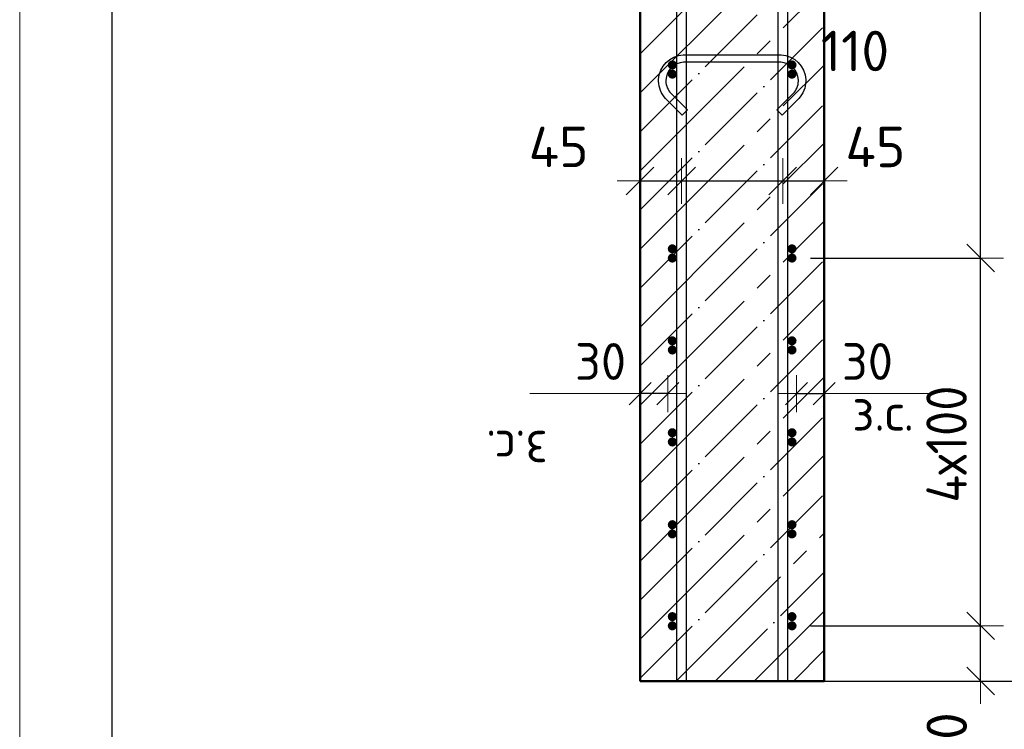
# Model space of a CAD drawing. Header units: millimetres. Extents: x -19950 to 69837, y -2757 to 40090.
# Tile 38 of 136: x -6773 to -5703, y 6740 to 7512. Entities that reach past the tile are written whole.
import ezdxf

# ---------------------------------------------------------------- set-up
doc = ezdxf.new("R2010")
doc.units = ezdxf.units.MM
doc.header["$PDMODE"] = 65
doc.linetypes.add('______11', pattern=[100, 80, -10, 0, -10])
doc.linetypes.add('______5', pattern=[220, 160, -20, 20, -20])
for name, color, linetype, lineweight in [('Standard', 7, 'Continuous', 25), ('Арм.стержн. Арматура края', 96, 'Continuous', 35), ('Арм.стержн. вертикальными 1', 22, 'Continuous', 35), ('Арм.стержн.горизонт. 1', 180, 'Continuous', 35), ('Размерная линия_ общее', 7, 'Continuous', 13), ('Размерная линия_ общее_1', 7, 'Continuous', 13)]:
    doc.layers.add(name, color=color, linetype=linetype, lineweight=lineweight)
doc.layers.add('Арм.стержн.Стяжки', color=7, linetype='Continuous', lineweight=35, true_color=0x501e0f)
doc.styles.add('ISOCPEUR', font='ISOCPEUR')
doc.dimstyles.new('DIMSTYLE_3', dxfattribs={"dimtxt": 40, "dimasz": 40, "dimexe": 0, "dimexo": 0.001, "dimgap": 20, "dimtad": 2, "dimdec": 0, "dimrnd": 5, "dimzin": 12, "dimdsep": 46, "dimtxsty": 'ISOCPEUR', "dimblk1": 'ALL_ML_STRICH', "dimblk2": 'ALL_ML_STRICH', "dimsah": 1, "dimcen": 0, "dimse1": 1, "dimse2": 1, "dimclrd": 7, "dimclre": 256, "dimclrt": 7, "dimadec": 0, "dimazin": 0, "dimtfac": 1, "dimtdec": 0, "dimtix": 1, "dimtmove": 2, "dimatfit": 3, "dimfxl": 0, "dimtvp": 1.2, "dimtzin": 0, "dimlwd": 0, "dimlwe": -3, "dimarcsym": 0})
doc.dimstyles.new('DIMSTYLE_5', dxfattribs={"dimtxt": 44, "dimasz": 50, "dimexe": 0, "dimexo": 0, "dimgap": 22, "dimtad": 2, "dimdec": 0, "dimrnd": 5, "dimzin": 12, "dimdsep": 46, "dimtxsty": 'ISOCPEUR', "dimblk1": 'ALL_ML_STRICH', "dimblk2": 'ALL_ML_STRICH', "dimsah": 1, "dimcen": 0, "dimclrd": 7, "dimclre": 256, "dimclrt": 7, "dimadec": 0, "dimazin": 0, "dimtfac": 1, "dimtdec": 0, "dimtix": 1, "dimtmove": 2, "dimatfit": 3, "dimfxl": 0, "dimtvp": 1.2, "dimtzin": 0, "dimlwd": 0, "dimlwe": -3, "dimarcsym": 0})
doc.dimstyles.new('DIMSTYLE_7', dxfattribs={"dimtxt": 44, "dimasz": 50, "dimexe": 0, "dimexo": 0, "dimgap": 22, "dimtad": 2, "dimdec": 0, "dimrnd": 5, "dimzin": 12, "dimdsep": 46, "dimtxsty": 'ISOCPEUR', "dimblk1": 'ALL_ML_STRICH', "dimblk2": 'ALL_ML_STRICH', "dimsah": 1, "dimcen": 0, "dimclrd": 7, "dimclre": 256, "dimclrt": 7, "dimadec": 0, "dimazin": 0, "dimtfac": 1, "dimtdec": 0, "dimtix": 1, "dimtmove": 2, "dimatfit": 3, "dimfxl": 0, "dimtzin": 0, "dimlwd": 0, "dimlwe": -3, "dimarcsym": 0})
doc.dimstyles.new('DIMSTYLE_9', dxfattribs={"dimtxt": 44, "dimasz": 50, "dimexe": 0, "dimexo": 0.001, "dimgap": 22, "dimtad": 2, "dimdec": 0, "dimrnd": 5, "dimzin": 12, "dimdsep": 46, "dimtxsty": 'ISOCPEUR', "dimblk1": 'ALL_ML_STRICH', "dimblk2": 'ALL_ML_STRICH', "dimsah": 1, "dimcen": 0, "dimse1": 1, "dimse2": 1, "dimclrd": 7, "dimclre": 256, "dimclrt": 7, "dimadec": 0, "dimazin": 0, "dimtfac": 1, "dimtdec": 0, "dimtix": 1, "dimtmove": 2, "dimatfit": 3, "dimfxl": 0, "dimtvp": 1.2, "dimtzin": 0, "dimlwd": 0, "dimlwe": -3, "dimarcsym": 0})

# ---------------------------------------------------------------- blocks, each defined once
blk = doc.blocks.new('ALL_ML_STRICH')
at = {"color": 0, "linetype": 'ByBlock', "lineweight": -2}
for p, q in [((0, -0.5), (0, 0.5)), ((-0.3, -0.3), (0.3, 0.3)), ((-1, 0), (0.5, 0))]:
    blk.add_line(p, q, dxfattribs=at)
blk = doc.blocks.new('*D220')
at = {"layer": 'DEFPOINTS', "color": 7, "linetype": 'Continuous', "lineweight": 13, "transparency": 33554687}
for p in [(-5928.4, 7105.1), (-5928.4, 7096.4), (-5898.4, 7096.4)]:
    blk.add_point(p, dxfattribs=at)
at = {"layer": 'Размерная линия_ общее_1', "color": 7, "linetype": 'Continuous', "lineweight": -2, "transparency": 33554687}
blk.add_line((-5928.4, 7105.1), (-5898.4, 7105.1), dxfattribs=at)
at = {"layer": 'Размерная линия_ общее_1', "color": 7, "linetype": 'Continuous', "lineweight": 13, "transparency": 33554687, "xscale": 40, "yscale": 40, "zscale": 40, "rotation": 180}
blk.add_blockref('ALL_ML_STRICH', (-5928.4, 7105.1), dxfattribs=at)
at = {"layer": 'Размерная линия_ общее_1', "color": 7, "linetype": 'Continuous', "lineweight": 13, "transparency": 33554687, "xscale": 40, "yscale": 40, "zscale": 40}
blk.add_blockref('ALL_ML_STRICH', (-5898.4, 7105.1), dxfattribs=at)
at = {"layer": 'Размерная линия_ общее_1', "color": 7, "linetype": 'Continuous', "lineweight": 13, "transparency": 33554687, "insert": (-5851.4, 7140.1), "char_height": 40, "width": 80, "attachment_point": 5, "style": 'ISOCPEUR'}
blk.add_mtext('\\A1;{30}', dxfattribs=at)
at = {"layer": 'Размерная линия_ общее_1', "color": 7, "linetype": 'Continuous', "lineweight": 13, "transparency": 33554687, "insert": (-5867.9, 7104.9), "char_height": 40, "width": 2, "attachment_point": 1, "line_spacing_factor": 0.60241, "style": 'ISOCPEUR'}
blk.add_mtext('з.с.', dxfattribs=at)
blk = doc.blocks.new('*D221')
at = {"layer": 'DEFPOINTS', "color": 7, "linetype": 'Continuous', "lineweight": 13, "transparency": 33554687}
for p in [(-6068.4, 7105.1), (-6098.4, 7096.4), (-6068.4, 7096.4)]:
    blk.add_point(p, dxfattribs=at)
at = {"layer": 'Размерная линия_ общее_1', "color": 7, "linetype": 'Continuous', "lineweight": -2, "transparency": 33554687}
blk.add_line((-6068.4, 7105.1), (-6098.4, 7105.1), dxfattribs=at)
at = {"layer": 'Размерная линия_ общее_1', "color": 7, "linetype": 'Continuous', "lineweight": 13, "transparency": 33554687, "xscale": 40, "yscale": 40, "zscale": 40}
for p, rotation in [((-6098.4, 7105.1), 180), ((-6068.4, 7105.1), 360)]:
    blk.add_blockref('ALL_ML_STRICH', p, dxfattribs=dict(at, rotation=rotation))
at = {"layer": 'Размерная линия_ общее_1', "color": 7, "linetype": 'Continuous', "lineweight": 13, "transparency": 33554687, "insert": (-6141.4, 7140.1), "char_height": 40, "width": 80, "attachment_point": 5, "style": 'ISOCPEUR'}
blk.add_mtext('\\A1;{30}', dxfattribs=at)
at = {"layer": 'Размерная линия_ общее_1', "color": 7, "linetype": 'Continuous', "lineweight": 13, "transparency": 33554687, "insert": (-6198.9, 7024.9), "char_height": 40, "width": 2, "attachment_point": 1, "rotation": 180, "line_spacing_factor": 0.60241, "style": 'ISOCPEUR'}
blk.add_mtext('з.с.', dxfattribs=at)
blk = doc.blocks.new('*D222')
at = {"layer": 'DEFPOINTS', "color": 7, "linetype": 'Continuous', "lineweight": 13, "transparency": 33554687}
for p in [(-6098.4, 7336.4), (-6053.4, 7338.8), (-6098.4, 7327)]:
    blk.add_point(p, dxfattribs=at)
at = {"layer": 'Размерная линия_ общее', "color": 7, "linetype": 'Continuous', "lineweight": -2, "transparency": 33554687}
blk.add_line((-6098.4, 7336.4), (-6053.4, 7336.4), dxfattribs=at)
at = {"layer": 'Размерная линия_ общее', "color": 7, "linetype": 'Continuous', "lineweight": 13, "transparency": 33554687, "xscale": 50, "yscale": 50, "zscale": 50, "rotation": 180}
blk.add_blockref('ALL_ML_STRICH', (-6098.4, 7336.4), dxfattribs=at)
at = {"layer": 'Размерная линия_ общее', "color": 7, "linetype": 'Continuous', "lineweight": 13, "transparency": 33554687, "xscale": 50, "yscale": 50, "zscale": 50}
blk.add_blockref('ALL_ML_STRICH', (-6053.4, 7336.4), dxfattribs=at)
at = {"layer": 'Размерная линия_ общее', "color": 7, "linetype": 'Continuous', "lineweight": 13, "transparency": 33554687, "insert": (-6187, 7373.5), "char_height": 44, "width": 88, "attachment_point": 5, "style": 'ISOCPEUR'}
blk.add_mtext('\\A1;{45}', dxfattribs=at)
blk = doc.blocks.new('*D223')
at = {"layer": 'DEFPOINTS', "color": 7, "linetype": 'Continuous', "lineweight": 13, "transparency": 33554687}
for p in [(-5943.4, 7342.7), (-6053.4, 7338.8), (-6053.4, 7336.4)]:
    blk.add_point(p, dxfattribs=at)
at = {"layer": 'Размерная линия_ общее', "color": 7, "linetype": 'Continuous', "lineweight": -2, "transparency": 33554687}
blk.add_line((-6053.4, 7336.4), (-5943.4, 7336.4), dxfattribs=at)
at = {"layer": 'Размерная линия_ общее', "color": 7, "linetype": 'Continuous', "lineweight": 13, "transparency": 33554687, "xscale": 50, "yscale": 50, "zscale": 50, "rotation": 180}
blk.add_blockref('ALL_ML_STRICH', (-6053.4, 7336.4), dxfattribs=at)
at = {"layer": 'Размерная линия_ общее', "color": 7, "linetype": 'Continuous', "lineweight": 13, "transparency": 33554687, "xscale": 50, "yscale": 50, "zscale": 50}
blk.add_blockref('ALL_ML_STRICH', (-5943.4, 7336.4), dxfattribs=at)
at = {"layer": 'Размерная линия_ общее', "color": 7, "linetype": 'Continuous', "lineweight": 13, "transparency": 33554687, "insert": (-5864.9, 7477.8), "char_height": 44, "width": 132, "attachment_point": 5, "style": 'ISOCPEUR'}
blk.add_mtext('\\A1;{110}', dxfattribs=at)
blk = doc.blocks.new('*D224')
at = {"layer": 'DEFPOINTS', "color": 7, "linetype": 'Continuous', "lineweight": 13, "transparency": 33554687}
for p in [(-5943.4, 7342.7), (-5943.4, 7336.4), (-5898.4, 7335.6)]:
    blk.add_point(p, dxfattribs=at)
at = {"layer": 'Размерная линия_ общее', "color": 7, "linetype": 'Continuous', "lineweight": -2, "transparency": 33554687}
blk.add_line((-5943.4, 7336.4), (-5898.4, 7336.4), dxfattribs=at)
at = {"layer": 'Размерная линия_ общее', "color": 7, "linetype": 'Continuous', "lineweight": 13, "transparency": 33554687, "xscale": 50, "yscale": 50, "zscale": 50, "rotation": 180}
blk.add_blockref('ALL_ML_STRICH', (-5943.4, 7336.4), dxfattribs=at)
at = {"layer": 'Размерная линия_ общее', "color": 7, "linetype": 'Continuous', "lineweight": 13, "transparency": 33554687, "xscale": 50, "yscale": 50, "zscale": 50}
blk.add_blockref('ALL_ML_STRICH', (-5898.4, 7336.4), dxfattribs=at)
at = {"layer": 'Размерная линия_ общее', "color": 7, "linetype": 'Continuous', "lineweight": 13, "transparency": 33554687, "insert": (-5842.7, 7373.4), "char_height": 44, "width": 88, "attachment_point": 5, "style": 'ISOCPEUR'}
blk.add_mtext('\\A1;{45}', dxfattribs=at)
blk = doc.blocks.new('*D249')
at = {"layer": 'DEFPOINTS', "color": 7, "linetype": 'Continuous', "lineweight": 13, "transparency": 33554687}
for p in [(-5898.4, 9912.6), (-5850.5, 6792.6), (-5521.2, 6792.6)]:
    blk.add_point(p, dxfattribs=at)
at = {"layer": 'Размерная линия_ общее', "color": 253, "linetype": 'Continuous', "lineweight": -2, "true_color": 0xa0a0a0, "transparency": 33554687}
for p, q in [((-5878.4, 9912.6), (-5521.2, 9912.6)), ((-5830.5, 6792.6), (-5521.2, 6792.6))]:
    blk.add_line(p, q, dxfattribs=at)
at = {"layer": 'Размерная линия_ общее', "color": 7, "linetype": 'Continuous', "lineweight": -2, "transparency": 33554687}
blk.add_line((-5521.2, 6792.6), (-5521.2, 9912.6), dxfattribs=at)
at = {"layer": 'Размерная линия_ общее', "color": 7, "linetype": 'Continuous', "lineweight": 13, "transparency": 33554687, "xscale": 50, "yscale": 50, "zscale": 50}
for p, rotation in [((-5521.2, 9912.6), 90), ((-5521.2, 6792.6), 270)]:
    blk.add_blockref('ALL_ML_STRICH', p, dxfattribs=dict(at, rotation=rotation))
at = {"layer": 'Размерная линия_ общее', "color": 7, "linetype": 'Continuous', "lineweight": 13, "transparency": 33554687, "insert": (-5558.2, 8359.2), "char_height": 44, "width": 176, "attachment_point": 5, "rotation": 90, "style": 'ISOCPEUR'}
blk.add_mtext('\\A1;{3120}', dxfattribs=at)
blk = doc.blocks.new('*D251')
at = {"layer": 'DEFPOINTS', "color": 7, "linetype": 'Continuous', "lineweight": 13, "transparency": 33554687}
for p in [(-5933.4, 6852.6), (-5952.5, 6792.6), (-5728.4, 6792.6)]:
    blk.add_point(p, dxfattribs=at)
at = {"layer": 'Размерная линия_ общее', "color": 253, "linetype": 'Continuous', "lineweight": -2, "true_color": 0xa0a0a0, "transparency": 33554687}
for p, q in [((-5913.4, 6852.6), (-5728.4, 6852.6)), ((-5932.5, 6792.6), (-5728.4, 6792.6))]:
    blk.add_line(p, q, dxfattribs=at)
at = {"layer": 'Размерная линия_ общее', "color": 7, "linetype": 'Continuous', "lineweight": -2, "transparency": 33554687}
blk.add_line((-5728.4, 6792.6), (-5728.4, 6852.6), dxfattribs=at)
at = {"layer": 'Размерная линия_ общее', "color": 7, "linetype": 'Continuous', "lineweight": 13, "transparency": 33554687, "xscale": 50, "yscale": 50, "zscale": 50}
for p, rotation in [((-5728.4, 6852.6), 90), ((-5728.4, 6792.6), 270)]:
    blk.add_blockref('ALL_ML_STRICH', p, dxfattribs=dict(at, rotation=rotation))
at = {"layer": 'Размерная линия_ общее', "color": 7, "linetype": 'Continuous', "lineweight": 13, "transparency": 33554687, "insert": (-5765.2, 6727.6), "char_height": 44, "width": 88, "attachment_point": 5, "rotation": 90, "style": 'ISOCPEUR'}
blk.add_mtext('\\A1;{60}', dxfattribs=at)
blk = doc.blocks.new('*D252')
at = {"layer": 'DEFPOINTS', "color": 7, "linetype": 'Continuous', "lineweight": 13, "transparency": 33554687}
for p in [(-5933.4, 7252.6), (-5933.4, 6852.6), (-5728.4, 6852.6)]:
    blk.add_point(p, dxfattribs=at)
at = {"layer": 'Размерная линия_ общее', "color": 253, "linetype": 'Continuous', "lineweight": -2, "true_color": 0xa0a0a0, "transparency": 33554687}
for p, q in [((-5913.4, 7252.6), (-5728.4, 7252.6)), ((-5913.4, 6852.6), (-5728.4, 6852.6))]:
    blk.add_line(p, q, dxfattribs=at)
at = {"layer": 'Размерная линия_ общее', "color": 7, "linetype": 'Continuous', "lineweight": -2, "transparency": 33554687}
blk.add_line((-5728.4, 6852.6), (-5728.4, 7252.6), dxfattribs=at)
at = {"layer": 'Размерная линия_ общее', "color": 7, "linetype": 'Continuous', "lineweight": 13, "transparency": 33554687, "xscale": 50, "yscale": 50, "zscale": 50}
for p, rotation in [((-5728.4, 7252.6), 90), ((-5728.4, 6852.6), 270)]:
    blk.add_blockref('ALL_ML_STRICH', p, dxfattribs=dict(at, rotation=rotation))
at = {"layer": 'Размерная линия_ общее', "color": 7, "linetype": 'Continuous', "lineweight": 13, "transparency": 33554687, "insert": (-5787.4, 6986.6), "char_height": 44, "width": 2.2, "attachment_point": 1, "rotation": 90, "line_spacing_factor": 0.60241, "style": 'ISOCPEUR'}
blk.add_mtext('\\W0.91;4х100', dxfattribs=at)
blk = doc.blocks.new('*D253')
at = {"layer": 'DEFPOINTS', "color": 7, "linetype": 'Continuous', "lineweight": 13, "transparency": 33554687}
for p in [(-5933.4, 9452.6), (-5933.4, 7252.6), (-5728.4, 7252.6)]:
    blk.add_point(p, dxfattribs=at)
at = {"layer": 'Размерная линия_ общее', "color": 253, "linetype": 'Continuous', "lineweight": -2, "true_color": 0xa0a0a0, "transparency": 33554687}
for p, q in [((-5913.4, 9452.6), (-5728.4, 9452.6)), ((-5913.4, 7252.6), (-5728.4, 7252.6))]:
    blk.add_line(p, q, dxfattribs=at)
at = {"layer": 'Размерная линия_ общее', "color": 7, "linetype": 'Continuous', "lineweight": -2, "transparency": 33554687}
blk.add_line((-5728.4, 7252.6), (-5728.4, 9452.6), dxfattribs=at)
at = {"layer": 'Размерная линия_ общее', "color": 7, "linetype": 'Continuous', "lineweight": 13, "transparency": 33554687, "xscale": 50, "yscale": 50, "zscale": 50}
for p, rotation in [((-5728.4, 9452.6), 90), ((-5728.4, 7252.6), 270)]:
    blk.add_blockref('ALL_ML_STRICH', p, dxfattribs=dict(at, rotation=rotation))
at = {"layer": 'Размерная линия_ общее', "color": 7, "linetype": 'Continuous', "lineweight": 13, "transparency": 33554687, "insert": (-5787.4, 8208.6), "char_height": 44, "width": 2.2, "attachment_point": 1, "rotation": 90, "line_spacing_factor": 0.60241, "style": 'ISOCPEUR'}
blk.add_mtext('\\W0.91;11х200=2200', dxfattribs=at)

msp = doc.modelspace()

# ---------------------------------------------------------------- hatches: boundary and pattern name
at = {"layer": 'Арм.стержн. Арматура края', "linetype": 'Continuous', "lineweight": 50, "transparency": 33554687}
for points in [[(-6058.4, 7462.6), (-6058.8, 7464.5), (-6059.9, 7466.1), (-6061.5, 7467.2), (-6063.4, 7467.6), (-6065.3, 7467.2), (-6066.9, 7466.1), (-6068, 7464.5), (-6068.4, 7462.6), (-6068, 7460.7), (-6066.9, 7459.1), (-6065.3, 7458), (-6063.4, 7457.6), (-6061.5, 7458), (-6059.9, 7459.1), (-6058.8, 7460.7)], [(-5928.4, 7462.6), (-5928.8, 7464.5), (-5929.9, 7466.1), (-5931.5, 7467.2), (-5933.4, 7467.6), (-5935.3, 7467.2), (-5936.9, 7466.1), (-5938, 7464.5), (-5938.4, 7462.6), (-5938, 7460.7), (-5936.9, 7459.1), (-5935.3, 7458), (-5933.4, 7457.6), (-5931.5, 7458), (-5929.9, 7459.1), (-5928.8, 7460.7)], [(-6058.4, 7262.6), (-6058.8, 7264.5), (-6059.9, 7266.1), (-6061.5, 7267.2), (-6063.4, 7267.6), (-6065.3, 7267.2), (-6066.9, 7266.1), (-6068, 7264.5), (-6068.4, 7262.6), (-6068, 7260.7), (-6066.9, 7259.1), (-6065.3, 7258), (-6063.4, 7257.6), (-6061.5, 7258), (-6059.9, 7259.1), (-6058.8, 7260.7)], [(-5928.4, 7262.6), (-5928.8, 7264.5), (-5929.9, 7266.1), (-5931.5, 7267.2), (-5933.4, 7267.6), (-5935.3, 7267.2), (-5936.9, 7266.1), (-5938, 7264.5), (-5938.4, 7262.6), (-5938, 7260.7), (-5936.9, 7259.1), (-5935.3, 7258), (-5933.4, 7257.6), (-5931.5, 7258), (-5929.9, 7259.1), (-5928.8, 7260.7)], [(-6058.4, 7162.6), (-6058.8, 7164.5), (-6059.9, 7166.1), (-6061.5, 7167.2), (-6063.4, 7167.6), (-6065.3, 7167.2), (-6066.9, 7166.1), (-6068, 7164.5), (-6068.4, 7162.6), (-6068, 7160.7), (-6066.9, 7159.1), (-6065.3, 7158), (-6063.4, 7157.6), (-6061.5, 7158), (-6059.9, 7159.1), (-6058.8, 7160.7)], [(-5928.4, 7162.6), (-5928.8, 7164.5), (-5929.9, 7166.1), (-5931.5, 7167.2), (-5933.4, 7167.6), (-5935.3, 7167.2), (-5936.9, 7166.1), (-5938, 7164.5), (-5938.4, 7162.6), (-5938, 7160.7), (-5936.9, 7159.1), (-5935.3, 7158), (-5933.4, 7157.6), (-5931.5, 7158), (-5929.9, 7159.1), (-5928.8, 7160.7)], [(-6058.4, 7062.6), (-6058.8, 7064.5), (-6059.9, 7066.1), (-6061.5, 7067.2), (-6063.4, 7067.6), (-6065.3, 7067.2), (-6066.9, 7066.1), (-6068, 7064.5), (-6068.4, 7062.6), (-6068, 7060.7), (-6066.9, 7059.1), (-6065.3, 7058), (-6063.4, 7057.6), (-6061.5, 7058), (-6059.9, 7059.1), (-6058.8, 7060.7)], [(-5928.4, 7062.6), (-5928.8, 7064.5), (-5929.9, 7066.1), (-5931.5, 7067.2), (-5933.4, 7067.6), (-5935.3, 7067.2), (-5936.9, 7066.1), (-5938, 7064.5), (-5938.4, 7062.6), (-5938, 7060.7), (-5936.9, 7059.1), (-5935.3, 7058), (-5933.4, 7057.6), (-5931.5, 7058), (-5929.9, 7059.1), (-5928.8, 7060.7)], [(-6058.4, 6962.6), (-6058.8, 6964.5), (-6059.9, 6966.1), (-6061.5, 6967.2), (-6063.4, 6967.6), (-6065.3, 6967.2), (-6066.9, 6966.1), (-6068, 6964.5), (-6068.4, 6962.6), (-6068, 6960.7), (-6066.9, 6959.1), (-6065.3, 6958), (-6063.4, 6957.6), (-6061.5, 6958), (-6059.9, 6959.1), (-6058.8, 6960.7)], [(-5928.4, 6962.6), (-5928.8, 6964.5), (-5929.9, 6966.1), (-5931.5, 6967.2), (-5933.4, 6967.6), (-5935.3, 6967.2), (-5936.9, 6966.1), (-5938, 6964.5), (-5938.4, 6962.6), (-5938, 6960.7), (-5936.9, 6959.1), (-5935.3, 6958), (-5933.4, 6957.6), (-5931.5, 6958), (-5929.9, 6959.1), (-5928.8, 6960.7)], [(-6058.4, 6862.6), (-6058.8, 6864.5), (-6059.9, 6866.1), (-6061.5, 6867.2), (-6063.4, 6867.6), (-6065.3, 6867.2), (-6066.9, 6866.1), (-6068, 6864.5), (-6068.4, 6862.6), (-6068, 6860.7), (-6066.9, 6859.1), (-6065.3, 6858), (-6063.4, 6857.6), (-6061.5, 6858), (-6059.9, 6859.1), (-6058.8, 6860.7)], [(-5928.4, 6862.6), (-5928.8, 6864.5), (-5929.9, 6866.1), (-5931.5, 6867.2), (-5933.4, 6867.6), (-5935.3, 6867.2), (-5936.9, 6866.1), (-5938, 6864.5), (-5938.4, 6862.6), (-5938, 6860.7), (-5936.9, 6859.1), (-5935.3, 6858), (-5933.4, 6857.6), (-5931.5, 6858), (-5929.9, 6859.1), (-5928.8, 6860.7)]]:
    msp.add_hatch(color=4, dxfattribs=at).paths.add_polyline_path(points)
at = {"layer": 'Арм.стержн.горизонт. 1', "linetype": 'Continuous', "lineweight": 50, "transparency": 33554687}
for points in [[(-6058.4, 7452.6), (-6058.8, 7454.5), (-6059.9, 7456.1), (-6061.5, 7457.2), (-6063.4, 7457.6), (-6065.3, 7457.2), (-6066.9, 7456.1), (-6068, 7454.5), (-6068.4, 7452.6), (-6068, 7450.7), (-6066.9, 7449.1), (-6065.3, 7448), (-6063.4, 7447.6), (-6061.5, 7448), (-6059.9, 7449.1), (-6058.8, 7450.7)], [(-5928.4, 7452.6), (-5928.8, 7454.5), (-5929.9, 7456.1), (-5931.5, 7457.2), (-5933.4, 7457.6), (-5935.3, 7457.2), (-5936.9, 7456.1), (-5938, 7454.5), (-5938.4, 7452.6), (-5938, 7450.7), (-5936.9, 7449.1), (-5935.3, 7448), (-5933.4, 7447.6), (-5931.5, 7448), (-5929.9, 7449.1), (-5928.8, 7450.7)], [(-6058.4, 7252.6), (-6058.8, 7254.5), (-6059.9, 7256.1), (-6061.5, 7257.2), (-6063.4, 7257.6), (-6065.3, 7257.2), (-6066.9, 7256.1), (-6068, 7254.5), (-6068.4, 7252.6), (-6068, 7250.7), (-6066.9, 7249.1), (-6065.3, 7248), (-6063.4, 7247.6), (-6061.5, 7248), (-6059.9, 7249.1), (-6058.8, 7250.7)], [(-5928.4, 7252.6), (-5928.8, 7254.5), (-5929.9, 7256.1), (-5931.5, 7257.2), (-5933.4, 7257.6), (-5935.3, 7257.2), (-5936.9, 7256.1), (-5938, 7254.5), (-5938.4, 7252.6), (-5938, 7250.7), (-5936.9, 7249.1), (-5935.3, 7248), (-5933.4, 7247.6), (-5931.5, 7248), (-5929.9, 7249.1), (-5928.8, 7250.7)], [(-6058.4, 7152.6), (-6058.8, 7154.5), (-6059.9, 7156.1), (-6061.5, 7157.2), (-6063.4, 7157.6), (-6065.3, 7157.2), (-6066.9, 7156.1), (-6068, 7154.5), (-6068.4, 7152.6), (-6068, 7150.7), (-6066.9, 7149.1), (-6065.3, 7148), (-6063.4, 7147.6), (-6061.5, 7148), (-6059.9, 7149.1), (-6058.8, 7150.7)], [(-5928.4, 7152.6), (-5928.8, 7154.5), (-5929.9, 7156.1), (-5931.5, 7157.2), (-5933.4, 7157.6), (-5935.3, 7157.2), (-5936.9, 7156.1), (-5938, 7154.5), (-5938.4, 7152.6), (-5938, 7150.7), (-5936.9, 7149.1), (-5935.3, 7148), (-5933.4, 7147.6), (-5931.5, 7148), (-5929.9, 7149.1), (-5928.8, 7150.7)], [(-6058.4, 7052.6), (-6058.8, 7054.5), (-6059.9, 7056.1), (-6061.5, 7057.2), (-6063.4, 7057.6), (-6065.3, 7057.2), (-6066.9, 7056.1), (-6068, 7054.5), (-6068.4, 7052.6), (-6068, 7050.7), (-6066.9, 7049.1), (-6065.3, 7048), (-6063.4, 7047.6), (-6061.5, 7048), (-6059.9, 7049.1), (-6058.8, 7050.7)], [(-5928.4, 7052.6), (-5928.8, 7054.5), (-5929.9, 7056.1), (-5931.5, 7057.2), (-5933.4, 7057.6), (-5935.3, 7057.2), (-5936.9, 7056.1), (-5938, 7054.5), (-5938.4, 7052.6), (-5938, 7050.7), (-5936.9, 7049.1), (-5935.3, 7048), (-5933.4, 7047.6), (-5931.5, 7048), (-5929.9, 7049.1), (-5928.8, 7050.7)], [(-6058.4, 6952.6), (-6058.8, 6954.5), (-6059.9, 6956.1), (-6061.5, 6957.2), (-6063.4, 6957.6), (-6065.3, 6957.2), (-6066.9, 6956.1), (-6068, 6954.5), (-6068.4, 6952.6), (-6068, 6950.7), (-6066.9, 6949.1), (-6065.3, 6948), (-6063.4, 6947.6), (-6061.5, 6948), (-6059.9, 6949.1), (-6058.8, 6950.7)], [(-5928.4, 6952.6), (-5928.8, 6954.5), (-5929.9, 6956.1), (-5931.5, 6957.2), (-5933.4, 6957.6), (-5935.3, 6957.2), (-5936.9, 6956.1), (-5938, 6954.5), (-5938.4, 6952.6), (-5938, 6950.7), (-5936.9, 6949.1), (-5935.3, 6948), (-5933.4, 6947.6), (-5931.5, 6948), (-5929.9, 6949.1), (-5928.8, 6950.7)], [(-6058.4, 6852.6), (-6058.8, 6854.5), (-6059.9, 6856.1), (-6061.5, 6857.2), (-6063.4, 6857.6), (-6065.3, 6857.2), (-6066.9, 6856.1), (-6068, 6854.5), (-6068.4, 6852.6), (-6068, 6850.7), (-6066.9, 6849.1), (-6065.3, 6848), (-6063.4, 6847.6), (-6061.5, 6848), (-6059.9, 6849.1), (-6058.8, 6850.7)], [(-5928.4, 6852.6), (-5928.8, 6854.5), (-5929.9, 6856.1), (-5931.5, 6857.2), (-5933.4, 6857.6), (-5935.3, 6857.2), (-5936.9, 6856.1), (-5938, 6854.5), (-5938.4, 6852.6), (-5938, 6850.7), (-5936.9, 6849.1), (-5935.3, 6848), (-5933.4, 6847.6), (-5931.5, 6848), (-5929.9, 6849.1), (-5928.8, 6850.7)]]:
    msp.add_hatch(color=4, dxfattribs=at).paths.add_polyline_path(points)

# ---------------------------------------------------------------- linework, layer by layer
at = {"layer": 'Standard', "color": 52, "linetype": 'Continuous', "lineweight": -3, "transparency": 33554687}
msp.add_line((-6672.6, 10185.5), (-6672.6, 6447.4), dxfattribs=at)
msp.add_line((-6672.6, 10185.5), (-6672.6, 6447.4), dxfattribs=at)
at = {"layer": 'Standard', "color": 7, "linetype": 'Continuous', "lineweight": 50, "transparency": 33554687}
for p, q in [((-6098.4, 9912.6), (-6098.4, 6792.6)), ((-5898.4, 6792.6), (-5898.4, 9912.6)), ((-6098.4, 6792.6), (-5898.4, 6792.6))]:
    msp.add_line(p, q, dxfattribs=at)
at = {"layer": 'Standard', "color": 7, "linetype": '______11', "lineweight": -3, "transparency": 33554687}
for p, q in [((-6098.4, 7474.6), (-5898.4, 7674.6)), ((-6098.4, 7389.7), (-5898.4, 7589.7)), ((-6098.4, 7304.9), (-5898.4, 7504.9)), ((-6098.4, 7220), (-5898.4, 7420)), ((-6098.4, 7135.2), (-5898.4, 7335.2)), ((-6098.4, 7050.3), (-5898.4, 7250.3)), ((-6098.4, 6965.5), (-5898.4, 7165.5)), ((-6098.4, 6880.6), (-5898.4, 7080.6)), ((-6098.4, 6795.8), (-5898.4, 6995.8)), ((-6016.7, 6792.6), (-5898.4, 6910.9)), ((-5931.8, 6792.6), (-5898.4, 6826))]:
    msp.add_line(p, q, dxfattribs=at)
at = {"layer": 'Standard', "color": 7, "linetype": '______5', "lineweight": -3, "transparency": 33554687}
for p, q in [((-6098.4, 7432.2), (-5898.4, 7632.2)), ((-6098.4, 7347.3), (-5898.4, 7547.3)), ((-6098.4, 7262.4), (-5898.4, 7462.4)), ((-6098.4, 7177.6), (-5898.4, 7377.6)), ((-6098.4, 7092.7), (-5898.4, 7292.7)), ((-6098.4, 7007.9), (-5898.4, 7207.9)), ((-6098.4, 6923), (-5898.4, 7123)), ((-6098.4, 6838.2), (-5898.4, 7038.2)), ((-6059.1, 6792.6), (-5898.4, 6953.3)), ((-5974.3, 6792.6), (-5898.4, 6868.5))]:
    msp.add_line(p, q, dxfattribs=at)
at = {"layer": 'Standard', "color": 7, "linetype": 'Continuous', "lineweight": 13, "transparency": 33554687}
for p, q in [((-6098.4, 7105.1), (-6218.4, 7105.1)), ((-5898.4, 7105.1), (-5778.4, 7105.1))]:
    msp.add_line(p, q, dxfattribs=at)
msp.add_lwpolyline([(-6772.6, 6347.4), (-5599.7, 6347.4), (-5599.7, 10285.5), (-6772.6, 10285.5), (-6772.6, 6347.4)], dxfattribs=at)
at = {"layer": 'Арм.стержн. вертикальными 1', "color": 4, "linetype": 'Continuous', "lineweight": 25, "transparency": 33554687}
for points in [[(-5948.4, 6792.6), (-5948.4, 10003.6), (-5949, 10008.1), (-5950.5, 10012.7), (-5952.9, 10016.9), (-5955.7, 10020.3), (-5959.1, 10023.1), (-5963.3, 10025.5), (-5967.9, 10027), (-5972.4, 10027.6), (-6253.4, 10027.6), (-6253.4, 10037.6), (-5971.7, 10037.6), (-5965.6, 10036.8), (-5959.3, 10034.7), (-5953.4, 10031.4), (-5948.6, 10027.4), (-5944.6, 10022.6), (-5941.3, 10016.7), (-5939.2, 10010.4), (-5938.4, 10004.3), (-5938.4, 6792.6), (-5948.4, 6792.6)], [(-6058.4, 6792.6), (-6058.4, 9943.6), (-6059, 9948.1), (-6060.5, 9952.7), (-6062.9, 9956.9), (-6065.7, 9960.3), (-6069.1, 9963.1), (-6073.3, 9965.5), (-6077.9, 9967), (-6082.4, 9967.6), (-6423.4, 9967.6), (-6423.4, 9977.6), (-6081.7, 9977.6), (-6075.6, 9976.8), (-6069.3, 9974.7), (-6063.4, 9971.4), (-6058.6, 9967.4), (-6054.6, 9962.6), (-6051.3, 9956.7), (-6049.2, 9950.4), (-6048.4, 9944.3), (-6048.4, 6792.6), (-6058.4, 6792.6)]]:
    msp.add_lwpolyline(points, dxfattribs=at)
at = {"layer": 'Арм.стержн.горизонт. 1', "color": 52, "linetype": 'Continuous', "lineweight": 50, "transparency": 33554687}
for p, q in [((-6098.4, 6792.6), (-6098.4, 6792.6)), ((-5898.4, 6792.6), (-5898.4, 6792.6))]:
    msp.add_line(p, q, dxfattribs=at)
at = {"layer": 'Арм.стержн.Стяжки', "color": 40, "linetype": 'Continuous', "lineweight": 25, "transparency": 33554687}
msp.add_lwpolyline([(-6052.6, 7408.1), (-6070.7, 7426.1), (-6072.3, 7428.1), (-6073.8, 7430.2), (-6075.2, 7432.4), (-6076.3, 7434.8), (-6077.1, 7437.2), (-6077.8, 7439.7), (-6078.2, 7442.3), (-6078.4, 7444.8), (-6078.4, 7446.8), (-6077.7, 7451.7), (-6076, 7456.8), (-6073.4, 7461.4), (-6070.2, 7465.3), (-6066.3, 7468.5), (-6061.7, 7471.1), (-6056.6, 7472.8), (-6051.7, 7473.5), (-5945.1, 7473.5), (-5940.2, 7472.8), (-5935.1, 7471.1), (-5930.4, 7468.5), (-5926.6, 7465.3), (-5923.4, 7461.4), (-5920.7, 7456.8), (-5919.1, 7451.7), (-5918.4, 7446.8), (-5918.4, 7444.8), (-5918.6, 7442.3), (-5919, 7439.7), (-5919.6, 7437.2), (-5920.5, 7434.8), (-5921.6, 7432.4), (-5922.9, 7430.2), (-5924.5, 7428.1), (-5926.1, 7426.1), (-5944.2, 7408.1), (-5949.8, 7413.7), (-5932, 7431.6), (-5930.7, 7433), (-5929.6, 7434.6), (-5928.7, 7436.2), (-5927.9, 7437.8), (-5927.3, 7439.6), (-5926.8, 7441.4), (-5926.5, 7443.2), (-5926.4, 7445.1), (-5926.4, 7446.2), (-5926.9, 7449.9), (-5928.1, 7453.5), (-5930, 7456.9), (-5932.3, 7459.6), (-5935, 7461.9), (-5938.3, 7463.8), (-5942, 7465), (-5945.6, 7465.5), (-6051.2, 7465.5), (-6054.8, 7465), (-6058.4, 7463.8), (-6061.8, 7461.9), (-6064.5, 7459.6), (-6066.8, 7456.9), (-6068.7, 7453.5), (-6069.9, 7449.9), (-6070.4, 7446.2), (-6070.4, 7445.1), (-6070.3, 7443.2), (-6070, 7441.4), (-6069.5, 7439.6), (-6068.9, 7437.8), (-6068.1, 7436.2), (-6067.1, 7434.6), (-6066, 7433), (-6064.8, 7431.6), (-6046.9, 7413.7), (-6052.6, 7408.1)], dxfattribs=at)

# ---------------------------------------------------------------- dimensions: what is measured, and where the dimension line sits
at = {"layer": 'Размерная линия_ общее', "color": 7, "linetype": 'Continuous', "lineweight": 13, "transparency": 33554687}
for base, p1, p2, dimstyle, picture, middle in [((-5521.2, 9912.6), (-5830.5, 6792.6), (-5878.4, 9912.6), 'DIMSTYLE_7', '*D249', (-5558.2, 8359.2)), ((-5728.4, 6852.6), (-5932.5, 6792.6), (-5913.4, 6852.6), 'DIMSTYLE_5', '*D251', (-5765.2, 6727.6))]:
    dim = msp.add_linear_dim(base=base, p1=p1, p2=p2, angle=90, dimstyle=dimstyle, override={"dimpost": '<>', "dimclrd": 7, "dimclre": 253, "dimclrt": 7, "dimlwd": 0, "dimlwe": 65533}, dxfattribs=at)
    dim.commit()
    dim.dimension.update_dxf_attribs({"geometry": picture, "text_midpoint": middle, "dimtype": 160})
for base, p1, p2, text, picture, middle in [((-5728.4, 9452.6), (-5913.4, 7252.6), (-5913.4, 9452.6), '\\W0.91;11х200=2200', '*D253', (-5750.4, 8352.6)), ((-5728.4, 7252.6), (-5913.4, 6852.6), (-5913.4, 7252.6), '\\W0.91;4х100', '*D252', (-5750.4, 7052.6))]:
    dim = msp.add_linear_dim(base=base, p1=p1, p2=p2, angle=90, text=text, dimstyle='DIMSTYLE_7', override={"dimpost": '<>', "dimclrd": 7, "dimclre": 253, "dimclrt": 7, "dimlwd": 0, "dimlwe": 65533}, dxfattribs=at)
    dim.commit()
    dim.dimension.update_dxf_attribs({"geometry": picture, "text_midpoint": middle, "dimtype": 160})
for base, p1, p2, picture, middle in [((-5943.4, 7336.4), (-6053.4, 7338.8), (-5943.4, 7342.7), '*D223', (-5864.9, 7477.8)), ((-6053.4, 7336.4), (-6098.4, 7327), (-6053.4, 7338.8), '*D222', (-6187, 7373.5)), ((-5898.4, 7336.4), (-5943.4, 7342.7), (-5898.4, 7335.6), '*D224', (-5842.7, 7373.4))]:
    dim = msp.add_linear_dim(base=base, p1=p1, p2=p2, dimstyle='DIMSTYLE_9', override={"dimpost": '<>', "dimclrd": 7, "dimclre": 253, "dimclrt": 7, "dimlwd": 0, "dimlwe": 65533}, dxfattribs=at)
    dim.commit()
    dim.dimension.update_dxf_attribs({"geometry": picture, "text_midpoint": middle, "dimtype": 160})
at = {"layer": 'Размерная линия_ общее_1', "color": 7, "linetype": 'Continuous', "lineweight": 13, "transparency": 33554687}
dim = msp.add_linear_dim(base=(-6098.4, 7105.1), p1=(-6068.4, 7096.4), p2=(-6098.4, 7096.4), angle=180, text='<>\\Xз.с.', dimstyle='DIMSTYLE_3', override={"dimpost": '<>', "dimclrd": 7, "dimclre": 253, "dimclrt": 7, "dimlwd": 0, "dimlwe": 65533}, dxfattribs=at)
dim.commit()
dim.dimension.update_dxf_attribs({"geometry": '*D221', "text_midpoint": (-6141.4, 7140.1), "dimtype": 160})
dim = msp.add_linear_dim(base=(-5898.4, 7105.1), p1=(-5928.4, 7096.4), p2=(-5898.4, 7096.4), text='<>\\Xз.с.', dimstyle='DIMSTYLE_3', override={"dimpost": '<>', "dimclrd": 7, "dimclre": 253, "dimclrt": 7, "dimlwd": 0, "dimlwe": 65533}, dxfattribs=at)
dim.commit()
dim.dimension.update_dxf_attribs({"geometry": '*D220', "text_midpoint": (-5851.4, 7140.1), "dimtype": 160})

doc.saveas('drawing.dxf')
